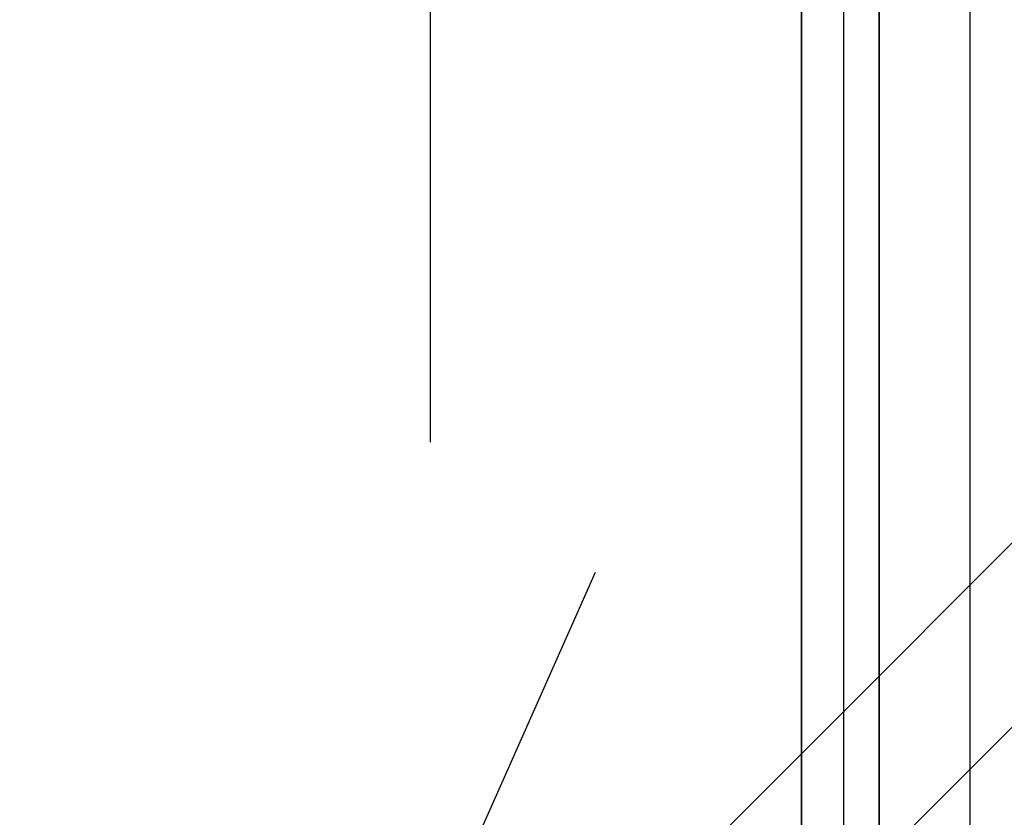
# Model space of a CAD drawing. Header units: millimetres. Extents: x -1030 to 192, y -442 to 180.
# Tile 247 of 256: x 170 to 181, y 144 to 153. Entities that reach past the tile are written whole.
import ezdxf

# ---------------------------------------------------------------- set-up
doc = ezdxf.new("R2010")
doc.units = ezdxf.units.MM
doc.header["$MEASUREMENT"] = 0
doc.layers.add('OVIDIO 120x60x72h', color=7, linetype='Continuous')

msp = doc.modelspace()

# ---------------------------------------------------------------- linework, layer by layer
at = {"layer": 'OVIDIO 120x60x72h', "extrusion": (-0.2357022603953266, -0.2357022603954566, 0.9428090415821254)}
msp.add_lwpolyline([(6.512636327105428, 365.6625703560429), (6.512636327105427, 474.7403737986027)], dxfattribs=at)
at = {"layer": 'OVIDIO 120x60x72h', "extrusion": (-0.2357022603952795, -0.2357022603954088, 0.9428090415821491)}
msp.add_lwpolyline([(7.461319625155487, 474.7403737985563), (7.461319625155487, 365.6625703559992)], dxfattribs=at)
at = {"layer": 'OVIDIO 120x60x72h', "extrusion": (-0.2357022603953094, -0.2357022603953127, 0.9428090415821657)}
msp.add_lwpolyline([(9.358686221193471, 365.6625703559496), (9.358686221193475, 474.7403737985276)], dxfattribs=at)
at = {"layer": 'OVIDIO 120x60x72h', "extrusion": (-0.2357022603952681, -0.2357022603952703, 0.9428090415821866)}
msp.add_lwpolyline([(10.30736951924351, 474.7403737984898), (10.30736951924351, 365.6625703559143)], dxfattribs=at)
at = {"layer": 'OVIDIO 120x60x72h', "extrusion": (1, 0, 0)}
for points in [[(160.5878355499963, 755.399417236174), (148.1948510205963, 755.3994172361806)], [(148.1948510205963, 752.7161356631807), (160.5878355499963, 752.7161356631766)], [(-131.0045974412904, 755.5783022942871), (153.6748277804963, 755.5783021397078)], [(153.6748277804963, 755.5783021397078), (-131.0045974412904, 755.5783022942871)], [(150.4879208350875, 723.7347425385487), (150.4879208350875, 725.1715256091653)]]:
    msp.add_lwpolyline(points, dxfattribs=at)
at = {"layer": 'OVIDIO 120x60x72h'}
for points in [[(174.4938369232, 148.1948510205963), (174.4938369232, 160.5878355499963)], [(178.7709573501, 153.6748277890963), (178.7709573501, -131.0045974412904)], [(178.7709573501, -131.0045974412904), (178.7709573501, 153.6748277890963)], [(179.2575818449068, -131.0045974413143), (179.2575818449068, 153.6749763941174)], [(180.7174553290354, -131.0045974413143), (180.7174553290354, 153.6748277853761)], [(179.6653845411, 153.2952962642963), (179.6653845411, -131.0045974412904)], [(179.6653845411, -131.0045974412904), (179.6653845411, 153.2952962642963)], [(148.51868204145, 114.3516162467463), (184.7100369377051, 150.5429711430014)], [(149.5791922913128, 113.2911059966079), (185.7631818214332, 149.4750955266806)]]:
    msp.add_lwpolyline(points, dxfattribs=at)
at = {"layer": 'OVIDIO 120x60x72h', "extrusion": (0.9998841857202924, 0.0002316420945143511, 0.01521714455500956)}
for points in [[(157.7617117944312, 752.7465635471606), (146.7990150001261, 32.66318693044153)], [(146.7990150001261, 32.66318693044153), (157.7617117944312, 752.7465635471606)]]:
    msp.add_lwpolyline(points, dxfattribs=at)
at = {"layer": 'OVIDIO 120x60x72h', "extrusion": (0.9998841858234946, 0.0002316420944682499, 0.01521713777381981)}
for points in [[(156.701305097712, 752.7627086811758), (145.7386034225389, 32.6793321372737)], [(145.7386034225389, 32.6793321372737), (156.701305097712, 752.7627086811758)]]:
    msp.add_lwpolyline(points, dxfattribs=at)
at = {"layer": 'OVIDIO 120x60x72h', "extrusion": (0.0002316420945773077, 0.9998841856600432, -0.01521714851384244)}
msp.add_lwpolyline([(-179.3526635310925, 757.8612953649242), (-190.3155655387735, 37.76425223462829)], dxfattribs=at)
at = {"layer": 'OVIDIO 120x60x72h', "extrusion": (0.0002316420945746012, 0.9998841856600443, -0.015217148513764)}
msp.add_lwpolyline([(-180.852607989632, 757.878304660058), (-191.8154069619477, 37.7880293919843)], dxfattribs=at)
at = {"layer": 'OVIDIO 120x60x72h', "extrusion": (0.8811853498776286, -0.2655605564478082, -0.3911393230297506)}
for points in [[(154.7748717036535, 684.7695351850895), (201.0951521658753, 744.8877890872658)], [(201.0951521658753, 744.8877890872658), (154.7748717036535, 684.7695351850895)]]:
    msp.add_lwpolyline(points, dxfattribs=at)
at = {"layer": 'OVIDIO 120x60x72h', "extrusion": (-0.7039764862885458, 0.70989708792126, -0.02152280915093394)}
msp.add_lwpolyline([(-237.2088866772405, 34.87471060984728), (-237.2002315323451, 37.32198260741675), (-237.1170169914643, 755.0652323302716)], dxfattribs=at)
at = {"layer": 'OVIDIO 120x60x72h', "extrusion": (-0.7039764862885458, 0.7098970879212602, -0.02152280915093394)}
msp.add_lwpolyline([(-237.1170169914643, 755.0652323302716), (-237.2002315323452, 37.32198260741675), (-237.2088866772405, 34.87471060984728)], dxfattribs=at)
at = {"layer": 'OVIDIO 120x60x72h', "extrusion": (0.8812084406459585, -0.2655070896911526, -0.3911235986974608)}
for points in [[(154.7436005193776, 686.2082150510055), (200.3633315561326, 745.42833281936)], [(200.3633315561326, 745.42833281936), (154.7436005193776, 686.2082150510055)]]:
    msp.add_lwpolyline(points, dxfattribs=at)
at = {"layer": 'OVIDIO 120x60x72h', "extrusion": (0.0002316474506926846, 0.9998846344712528, -0.01518762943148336)}
for points in [[(-191.2208880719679, 37.76194482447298), (-180.2364275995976, 757.8590944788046)], [(-180.2364275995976, 757.8590944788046), (-191.2208880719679, 37.76194482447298)]]:
    msp.add_lwpolyline(points, dxfattribs=at)
at = {"layer": 'OVIDIO 120x60x72h', "extrusion": (0.8812691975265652, -0.2653579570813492, -0.3910879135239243)}
for points in [[(199.1685861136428, 744.6797761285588), (197.4322261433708, 742.424547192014)], [(197.4322261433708, 742.424547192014), (199.1685861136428, 744.6797761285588)]]:
    msp.add_lwpolyline(points, dxfattribs=at)
at = {"layer": 'OVIDIO 120x60x72h', "extrusion": (0.8812746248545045, -0.2653521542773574, -0.3910796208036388)}
msp.add_lwpolyline([(197.3418308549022, 742.495615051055), (199.2676825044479, 744.9969777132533)], dxfattribs=at)
at = {"layer": 'OVIDIO 120x60x72h', "extrusion": (0.8812713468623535, -0.2653498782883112, -0.3910885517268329)}
for points in [[(199.367463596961, 745.3104727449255), (197.2521278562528, 742.5629255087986)], [(197.2521278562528, 742.5629255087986), (199.367463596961, 745.3104727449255)]]:
    msp.add_lwpolyline(points, dxfattribs=at)
at = {"layer": 'OVIDIO 120x60x72h', "extrusion": (-0.1089792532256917, -0.2028516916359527, 0.9731262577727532)}
for points in [[(85.13117587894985, 226.9616971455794), (85.13117587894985, 387.6175415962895)], [(85.13117587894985, 387.6175415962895), (85.13117587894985, 226.9616971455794)]]:
    msp.add_lwpolyline(points, dxfattribs=at)
at = {"layer": 'OVIDIO 120x60x72h', "extrusion": (-0.1089792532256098, -0.2028516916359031, 0.9731262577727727)}
msp.add_lwpolyline([(85.42664587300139, 387.617541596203), (85.42664587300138, 226.9616971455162)], dxfattribs=at)
at = {"layer": 'OVIDIO 120x60x72h', "extrusion": (-0.1089792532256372, -0.2028516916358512, 0.9731262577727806)}
for points in [[(85.72211586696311, 387.6175415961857), (85.72211586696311, 226.9616971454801)], [(85.72211586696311, 226.9616971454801), (85.72211586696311, 387.6175415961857)]]:
    msp.add_lwpolyline(points, dxfattribs=at)
at = {"layer": 'OVIDIO 120x60x72h', "extrusion": (0.9999999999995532, -9.452204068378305e-07, 0)}
for points in [[(153.2954654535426, 754.6310890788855), (-131.0044282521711, 754.6316265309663)], [(-131.0044282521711, 754.6316265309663), (153.2954654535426, 754.6310890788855)]]:
    msp.add_lwpolyline(points, dxfattribs=at)
at = {"layer": 'OVIDIO 120x60x72h', "extrusion": (0.8812750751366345, -0.2653515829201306, -0.3910789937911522)}
msp.add_lwpolyline([(155.0475107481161, 687.3775270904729), (197.4311659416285, 742.4269412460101)], dxfattribs=at)
at = {"layer": 'OVIDIO 120x60x72h', "extrusion": (-0.1089949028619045, -0.2028723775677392, 0.9731201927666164)}
msp.add_lwpolyline([(83.29269381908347, 386.0597312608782), (83.29269381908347, 381.0597876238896)], dxfattribs=at)
at = {"layer": 'OVIDIO 120x60x72h', "extrusion": (0.2760765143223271, -0.1226096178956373, 0.9532830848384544)}
for points in [[(211.5392795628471, 132.8264672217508), (211.5392795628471, 131.3264678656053)], [(211.5392795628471, 131.3264678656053), (211.5392795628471, 132.8264672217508)]]:
    msp.add_lwpolyline(points, dxfattribs=at)
at = {"layer": 'OVIDIO 120x60x72h', "extrusion": (-0.108988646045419, -0.2028662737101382, 0.9731221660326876)}
msp.add_lwpolyline([(84.00808735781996, 381.0530125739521), (84.00808735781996, 386.0529474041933)], dxfattribs=at)
at = {"layer": 'OVIDIO 120x60x72h', "extrusion": (0.8812750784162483, -0.2653515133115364, -0.391079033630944)}
for points in [[(154.8683683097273, 687.5150682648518), (197.2521951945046, 742.564725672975)], [(197.2521951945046, 742.564725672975), (154.8683683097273, 687.5150682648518)]]:
    msp.add_lwpolyline(points, dxfattribs=at)
at = {"layer": 'OVIDIO 120x60x72h', "extrusion": (-0.1089962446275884, -0.2028748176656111, 0.9731195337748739)}
for points in [[(84.71856594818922, 386.0616880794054), (84.71856594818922, 381.0617620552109)], [(84.71856594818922, 381.0617620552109), (84.71856594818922, 386.0616880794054)]]:
    msp.add_lwpolyline(points, dxfattribs=at)
at = {"layer": 'OVIDIO 120x60x72h', "extrusion": (0.8812743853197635, -0.2653523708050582, -0.3910800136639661)}
msp.add_lwpolyline([(152.2652480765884, 675.605399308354), (196.5781155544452, 733.1604778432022)], dxfattribs=at)
at = {"layer": 'OVIDIO 120x60x72h', "extrusion": (0.2760888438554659, -0.1226098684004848, 0.953279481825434)}
msp.add_lwpolyline([(209.1117784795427, 132.8322230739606), (209.1117784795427, 131.3322233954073)], dxfattribs=at)
at = {"layer": 'OVIDIO 120x60x72h', "extrusion": (-0.1089792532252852, -0.2028516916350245, 0.9731262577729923)}
msp.add_lwpolyline([(82.11451621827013, 381.0403941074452), (82.11451621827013, 370.9982644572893)], dxfattribs=at)
at = {"layer": 'OVIDIO 120x60x72h', "extrusion": (-0.1089792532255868, -0.2028516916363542, 0.9731262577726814)}
msp.add_lwpolyline([(82.70545620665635, 381.0403941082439), (82.70545620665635, 370.998264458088)], dxfattribs=at)
at = {"layer": 'OVIDIO 120x60x72h', "extrusion": (-0.1089838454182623, -0.2028587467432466, 0.9731242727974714)}
msp.add_lwpolyline([(83.29574407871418, 371.0044002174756), (83.29574407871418, 381.0465298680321)], dxfattribs=at)
at = {"layer": 'OVIDIO 120x60x72h', "extrusion": (-0.3182670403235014, 0.2137306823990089, 0.9235936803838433)}
msp.add_lwpolyline([(-219.9343452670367, 346.5714717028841), (-219.9343452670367, 345.6197172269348)], dxfattribs=at)
at = {"layer": 'OVIDIO 120x60x72h', "extrusion": (3.227749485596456e-07, 0.9999999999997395, -6.455479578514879e-07)}
for points in [[(-173.0932149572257, 755.0346364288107), (-174.4348579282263, 752.3513585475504)], [(-174.4348579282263, 752.3513585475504), (-173.0932149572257, 755.0346364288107)]]:
    msp.add_lwpolyline(points, dxfattribs=at)
at = {"layer": 'OVIDIO 120x60x72h', "extrusion": (-0.318267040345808, 0.2137306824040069, 0.9235936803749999)}
msp.add_lwpolyline([(-220.3083282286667, 346.5714717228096), (-220.3083282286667, 345.6197172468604)], dxfattribs=at)
at = {"layer": 'OVIDIO 120x60x72h', "extrusion": (0.2760835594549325, -0.1226080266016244, 0.9532812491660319)}
msp.add_lwpolyline([(206.6860182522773, 132.8281743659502), (206.6860182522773, 131.3281711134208)], dxfattribs=at)
at = {"layer": 'OVIDIO 120x60x72h', "extrusion": (-0.3182653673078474, 0.2137292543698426, 0.9235945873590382)}
msp.add_lwpolyline([(-220.6822697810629, 345.6182680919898), (-220.6822697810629, 346.5700183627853)], dxfattribs=at)
at = {"layer": 'OVIDIO 120x60x72h', "extrusion": (0, 1, 0)}
for points in [[(-174.799780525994, 752.5336972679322), (-173.4581397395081, 755.2169788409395)], [(-175.1646573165, 752.7161356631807), (-173.82301653, 755.3994172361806)], [(-173.82301653, 755.3994172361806), (-175.1646573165, 752.7161356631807)], [(-172.1224804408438, 751.1950472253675), (-170.7808396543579, 753.8783287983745)]]:
    msp.add_lwpolyline(points, dxfattribs=at)
at = {"layer": 'OVIDIO 120x60x72h', "extrusion": (0.9868239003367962, 0.05815120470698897, -0.1509868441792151)}
msp.add_lwpolyline([(137.5099527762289, 771.0823945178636), (136.0570088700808, 774.8051876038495)], dxfattribs=at)
at = {"layer": 'OVIDIO 120x60x72h', "extrusion": (-3.152902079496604e-06, -7.099553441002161e-06, 0.9999999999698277)}
msp.add_lwpolyline([(176.3907280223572, 146.6925442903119), (173.3759541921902, 139.9040214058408)], dxfattribs=at)
at = {"layer": 'OVIDIO 120x60x72h', "extrusion": (0.0004026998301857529, 0.0004026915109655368, 0.9999998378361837)}
for points in [[(172.5108184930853, 127.3831810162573), (190.1886547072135, 145.0606491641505)], [(190.1886547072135, 145.0606491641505), (172.5108184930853, 127.3831810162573)]]:
    msp.add_lwpolyline(points, dxfattribs=at)
at = {"layer": 'OVIDIO 120x60x72h', "extrusion": (8.002650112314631e-07, 8.002674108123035e-07, 0.9999999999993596)}
for points in [[(191.2542270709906, 144.0054007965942), (173.5857579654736, 126.3368787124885)], [(173.5857579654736, 126.3368787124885), (191.2542270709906, 144.0054007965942)]]:
    msp.add_lwpolyline(points, dxfattribs=at)

doc.saveas('drawing.dxf')
